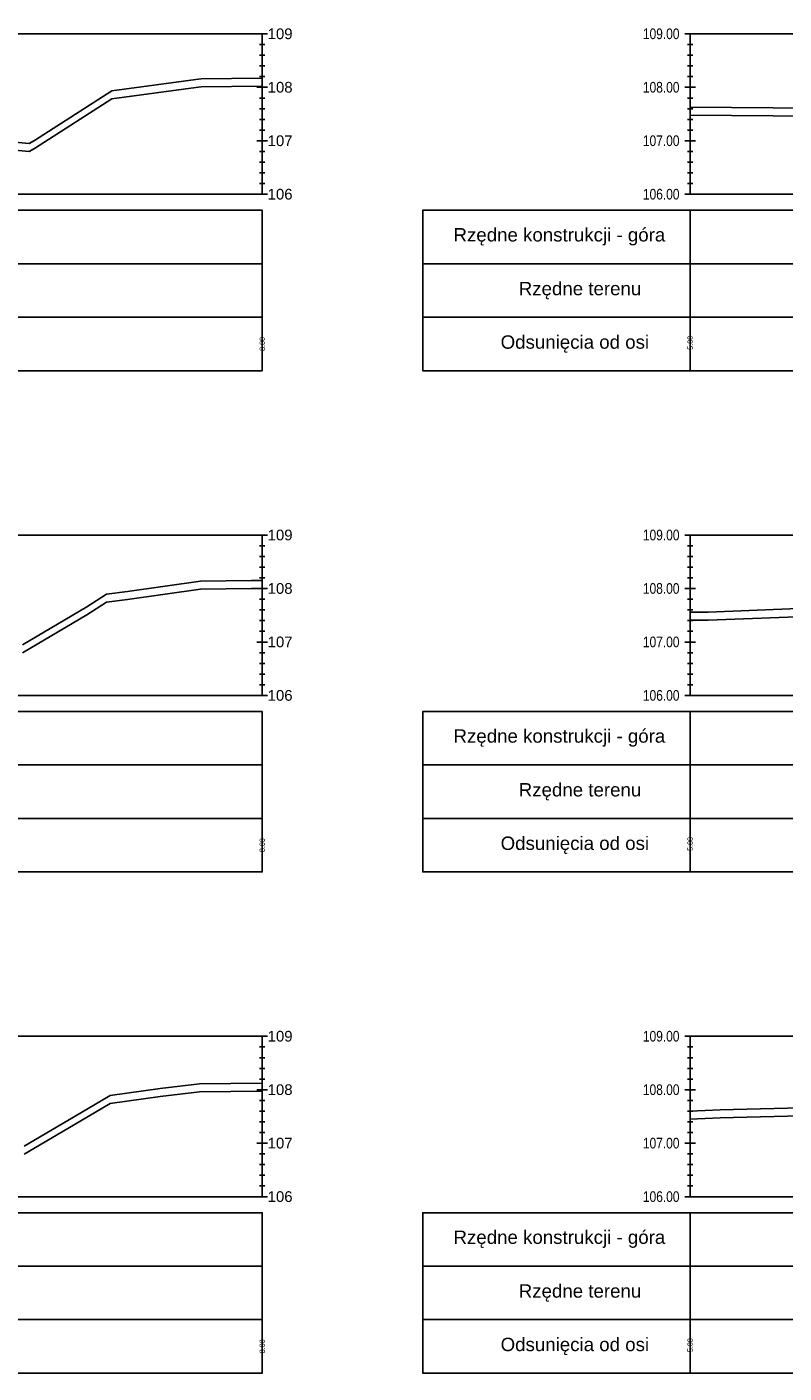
# Model space of a CAD drawing. Extents: x 7537626 to 7538805, y 5722894 to 5725486.
# Tile 38 of 105: x 7538245 to 7538259, y 5725456 to 5725481. Entities that reach past the tile are written whole.
import ezdxf

# ---------------------------------------------------------------- set-up
doc = ezdxf.new("R2010")
doc.units = 0
for name, color, linetype in [('C-DROGI-PROFILE', 7, 'Continuous'), ('C-DROGI-PROFILE-ETYKIETY', 7, 'Continuous'), ('C-POPRZECZKA-widok', 1, 'Continuous')]:
    doc.layers.add(name, color=color, linetype=linetype)
doc.layers.add('C-humus', color=7, linetype='Continuous', true_color=0x003df5)
doc.layers.add('C-Teren', color=7, linetype='Continuous', true_color=0x008521)
doc.styles.add('2mm08', font='arial.ttf', dxfattribs={"width": 0.8})
doc.styles.get("Standard").update_dxf_attribs({"font": 'arial.ttf'})

msp = doc.modelspace()

# ---------------------------------------------------------------- linework, layer by layer
at = {"layer": 'C-DROGI-PROFILE', "color": 1, "linetype": 'Continuous', "lineweight": -3}
for points in [[(7538236.732, 5725476.736), (7538249.732, 5725476.736), (7538249.732, 5725477.736), (7538236.732, 5725477.736)], [(7538257.732, 5725476.736), (7538257.732, 5725477.736), (7538252.732, 5725477.736), (7538252.732, 5725476.736)], [(7538257.732, 5725476.736), (7538270.732, 5725476.736), (7538270.732, 5725477.736), (7538257.732, 5725477.736)], [(7538236.732, 5725475.736), (7538249.732, 5725475.736), (7538249.732, 5725476.736), (7538236.732, 5725476.736)], [(7538257.732, 5725475.736), (7538257.732, 5725476.736), (7538252.732, 5725476.736), (7538252.732, 5725475.736)], [(7538257.732, 5725475.736), (7538270.732, 5725475.736), (7538270.732, 5725476.736), (7538257.732, 5725476.736)], [(7538236.732, 5725474.736), (7538249.732, 5725474.736), (7538249.732, 5725475.736), (7538236.732, 5725475.736)], [(7538257.732, 5725474.736), (7538257.732, 5725475.736), (7538252.732, 5725475.736), (7538252.732, 5725474.736)], [(7538257.732, 5725474.736), (7538270.732, 5725474.736), (7538270.732, 5725475.736), (7538257.732, 5725475.736)], [(7538236.732, 5725467.361), (7538249.732, 5725467.361), (7538249.732, 5725468.361), (7538236.732, 5725468.361)], [(7538257.732, 5725467.361), (7538257.732, 5725468.361), (7538252.732, 5725468.361), (7538252.732, 5725467.361)], [(7538257.732, 5725467.361), (7538270.732, 5725467.361), (7538270.732, 5725468.361), (7538257.732, 5725468.361)], [(7538236.732, 5725466.361), (7538249.732, 5725466.361), (7538249.732, 5725467.361), (7538236.732, 5725467.361)], [(7538257.732, 5725466.361), (7538257.732, 5725467.361), (7538252.732, 5725467.361), (7538252.732, 5725466.361)], [(7538257.732, 5725466.361), (7538270.732, 5725466.361), (7538270.732, 5725467.361), (7538257.732, 5725467.361)], [(7538236.732, 5725465.361), (7538249.732, 5725465.361), (7538249.732, 5725466.361), (7538236.732, 5725466.361)], [(7538257.732, 5725465.361), (7538257.732, 5725466.361), (7538252.732, 5725466.361), (7538252.732, 5725465.361)], [(7538257.732, 5725465.361), (7538270.732, 5725465.361), (7538270.732, 5725466.361), (7538257.732, 5725466.361)], [(7538236.732, 5725457.986), (7538249.732, 5725457.986), (7538249.732, 5725458.986), (7538236.732, 5725458.986)], [(7538257.732, 5725457.986), (7538257.732, 5725458.986), (7538252.732, 5725458.986), (7538252.732, 5725457.986)], [(7538257.732, 5725457.986), (7538270.732, 5725457.986), (7538270.732, 5725458.986), (7538257.732, 5725458.986)], [(7538236.732, 5725456.986), (7538249.732, 5725456.986), (7538249.732, 5725457.986), (7538236.732, 5725457.986)], [(7538257.732, 5725456.986), (7538257.732, 5725457.986), (7538252.732, 5725457.986), (7538252.732, 5725456.986)], [(7538257.732, 5725456.986), (7538270.732, 5725456.986), (7538270.732, 5725457.986), (7538257.732, 5725457.986)], [(7538236.732, 5725455.986), (7538249.732, 5725455.986), (7538249.732, 5725456.986), (7538236.732, 5725456.986)], [(7538257.732, 5725455.986), (7538257.732, 5725456.986), (7538252.732, 5725456.986), (7538252.732, 5725455.986)], [(7538257.732, 5725455.986), (7538270.732, 5725455.986), (7538270.732, 5725456.986), (7538257.732, 5725456.986)]]:
    msp.add_3dface(points, dxfattribs=at)
at = {"layer": 'C-humus'}
for p, q in [((7538246.922, 5725479.823), (7538248.49, 5725480.031)), ((7538248.49, 5725480.031), (7538248.588, 5725480.045)), ((7538248.588, 5725480.045), (7538249.732, 5725480.059)), ((7538245.472, 5725478.894), (7538246.922, 5725479.823)), ((7538257.732, 5725479.518), (7538260.494, 5725479.495)), ((7538245.375, 5725478.836), (7538245.472, 5725478.894)), ((7538245.042, 5725478.865), (7538245.375, 5725478.836)), ((7538247.213, 5725470.458), (7538248.577, 5725470.649)), ((7538248.577, 5725470.649), (7538249.533, 5725470.661)), ((7538249.533, 5725470.661), (7538249.732, 5725470.663)), ((7538246.45, 5725470.171), (7538246.817, 5725470.406)), ((7538246.817, 5725470.406), (7538247.213, 5725470.458)), ((7538245.251, 5725469.461), (7538246.45, 5725470.171)), ((7538258.069, 5725470.072), (7538261.076, 5725470.186)), ((7538257.732, 5725470.069), (7538258.069, 5725470.072)), ((7538246.094, 5725460.561), (7538246.89, 5725461.031)), ((7538246.89, 5725461.031), (7538247.824, 5725461.161)), ((7538247.824, 5725461.161), (7538248.556, 5725461.248)), ((7538248.556, 5725461.248), (7538249.732, 5725461.259)), ((7538258.292, 5725460.761), (7538261.03, 5725460.825)), ((7538245.283, 5725460.082), (7538246.094, 5725460.561)), ((7538257.732, 5725460.733), (7538258.292, 5725460.761))]:
    msp.add_line(p, q, dxfattribs=at)
at = {"layer": 'C-POPRZECZKA-widok', "color": 1, "linetype": 'Continuous', "lineweight": -3}
for p, q in [((7538236.632, 5725481.036), (7538249.832, 5725481.036)), ((7538249.732, 5725478.036), (7538249.732, 5725481.036)), ((7538257.632, 5725481.036), (7538270.832, 5725481.036)), ((7538257.732, 5725478.036), (7538257.732, 5725481.036)), ((7538249.682, 5725480.836), (7538249.782, 5725480.836)), ((7538257.682, 5725480.836), (7538257.782, 5725480.836)), ((7538249.682, 5725480.636), (7538249.782, 5725480.636)), ((7538249.682, 5725480.436), (7538249.782, 5725480.436)), ((7538257.682, 5725480.636), (7538257.782, 5725480.636)), ((7538257.682, 5725480.436), (7538257.782, 5725480.436)), ((7538249.682, 5725480.236), (7538249.782, 5725480.236)), ((7538257.682, 5725480.236), (7538257.782, 5725480.236)), ((7538249.632, 5725480.036), (7538249.832, 5725480.036)), ((7538249.682, 5725480.036), (7538249.782, 5725480.036)), ((7538257.632, 5725480.036), (7538257.832, 5725480.036)), ((7538257.682, 5725480.036), (7538257.782, 5725480.036)), ((7538249.682, 5725479.836), (7538249.782, 5725479.836)), ((7538257.682, 5725479.836), (7538257.782, 5725479.836)), ((7538249.682, 5725479.636), (7538249.782, 5725479.636)), ((7538249.682, 5725479.436), (7538249.782, 5725479.436)), ((7538257.682, 5725479.636), (7538257.782, 5725479.636)), ((7538257.682, 5725479.436), (7538257.782, 5725479.436)), ((7538249.682, 5725479.236), (7538249.782, 5725479.236)), ((7538257.682, 5725479.236), (7538257.782, 5725479.236)), ((7538249.632, 5725479.036), (7538249.832, 5725479.036)), ((7538249.682, 5725479.036), (7538249.782, 5725479.036)), ((7538257.632, 5725479.036), (7538257.832, 5725479.036)), ((7538257.682, 5725479.036), (7538257.782, 5725479.036)), ((7538249.682, 5725478.836), (7538249.782, 5725478.836)), ((7538257.682, 5725478.836), (7538257.782, 5725478.836)), ((7538249.682, 5725478.636), (7538249.782, 5725478.636)), ((7538249.682, 5725478.436), (7538249.782, 5725478.436)), ((7538257.682, 5725478.636), (7538257.782, 5725478.636)), ((7538257.682, 5725478.436), (7538257.782, 5725478.436)), ((7538249.682, 5725478.236), (7538249.782, 5725478.236)), ((7538257.682, 5725478.236), (7538257.782, 5725478.236)), ((7538236.632, 5725478.036), (7538249.832, 5725478.036)), ((7538257.632, 5725478.036), (7538270.832, 5725478.036)), ((7538236.632, 5725471.661), (7538249.832, 5725471.661)), ((7538249.732, 5725468.661), (7538249.732, 5725471.661)), ((7538257.632, 5725471.661), (7538270.832, 5725471.661)), ((7538257.732, 5725468.661), (7538257.732, 5725471.661)), ((7538249.682, 5725471.461), (7538249.782, 5725471.461)), ((7538257.682, 5725471.461), (7538257.782, 5725471.461)), ((7538249.682, 5725471.261), (7538249.782, 5725471.261)), ((7538257.682, 5725471.261), (7538257.782, 5725471.261)), ((7538249.682, 5725471.061), (7538249.782, 5725471.061)), ((7538249.682, 5725470.861), (7538249.782, 5725470.861)), ((7538257.682, 5725471.061), (7538257.782, 5725471.061)), ((7538257.682, 5725470.861), (7538257.782, 5725470.861)), ((7538249.632, 5725470.661), (7538249.832, 5725470.661)), ((7538249.682, 5725470.661), (7538249.782, 5725470.661)), ((7538257.632, 5725470.661), (7538257.832, 5725470.661)), ((7538257.682, 5725470.661), (7538257.782, 5725470.661)), ((7538249.682, 5725470.461), (7538249.782, 5725470.461)), ((7538257.682, 5725470.461), (7538257.782, 5725470.461)), ((7538249.682, 5725470.261), (7538249.782, 5725470.261)), ((7538257.682, 5725470.261), (7538257.782, 5725470.261)), ((7538249.682, 5725470.061), (7538249.782, 5725470.061)), ((7538249.682, 5725469.861), (7538249.782, 5725469.861)), ((7538257.682, 5725470.061), (7538257.782, 5725470.061)), ((7538257.682, 5725469.861), (7538257.782, 5725469.861)), ((7538249.632, 5725469.661), (7538249.832, 5725469.661)), ((7538249.682, 5725469.661), (7538249.782, 5725469.661)), ((7538257.632, 5725469.661), (7538257.832, 5725469.661)), ((7538257.682, 5725469.661), (7538257.782, 5725469.661)), ((7538249.682, 5725469.461), (7538249.782, 5725469.461)), ((7538257.682, 5725469.461), (7538257.782, 5725469.461)), ((7538249.682, 5725469.261), (7538249.782, 5725469.261)), ((7538257.682, 5725469.261), (7538257.782, 5725469.261)), ((7538249.682, 5725469.061), (7538249.782, 5725469.061)), ((7538249.682, 5725468.861), (7538249.782, 5725468.861)), ((7538257.682, 5725469.061), (7538257.782, 5725469.061)), ((7538257.682, 5725468.861), (7538257.782, 5725468.861)), ((7538236.632, 5725468.661), (7538249.832, 5725468.661)), ((7538257.632, 5725468.661), (7538270.832, 5725468.661)), ((7538236.632, 5725462.286), (7538249.832, 5725462.286)), ((7538249.732, 5725459.286), (7538249.732, 5725462.286)), ((7538257.632, 5725462.286), (7538270.832, 5725462.286)), ((7538257.732, 5725459.286), (7538257.732, 5725462.286)), ((7538249.682, 5725462.086), (7538249.782, 5725462.086)), ((7538257.682, 5725462.086), (7538257.782, 5725462.086)), ((7538249.682, 5725461.886), (7538249.782, 5725461.886)), ((7538257.682, 5725461.886), (7538257.782, 5725461.886)), ((7538249.682, 5725461.686), (7538249.782, 5725461.686)), ((7538257.682, 5725461.686), (7538257.782, 5725461.686)), ((7538249.632, 5725461.286), (7538249.832, 5725461.286)), ((7538249.682, 5725461.486), (7538249.782, 5725461.486)), ((7538249.682, 5725461.286), (7538249.782, 5725461.286)), ((7538257.632, 5725461.286), (7538257.832, 5725461.286)), ((7538257.682, 5725461.486), (7538257.782, 5725461.486)), ((7538257.682, 5725461.286), (7538257.782, 5725461.286)), ((7538249.682, 5725461.086), (7538249.782, 5725461.086)), ((7538257.682, 5725461.086), (7538257.782, 5725461.086)), ((7538249.682, 5725460.886), (7538249.782, 5725460.886)), ((7538257.682, 5725460.886), (7538257.782, 5725460.886)), ((7538249.682, 5725460.686), (7538249.782, 5725460.686)), ((7538257.682, 5725460.686), (7538257.782, 5725460.686)), ((7538249.632, 5725460.286), (7538249.832, 5725460.286)), ((7538249.682, 5725460.486), (7538249.782, 5725460.486)), ((7538249.682, 5725460.286), (7538249.782, 5725460.286)), ((7538257.632, 5725460.286), (7538257.832, 5725460.286)), ((7538257.682, 5725460.486), (7538257.782, 5725460.486)), ((7538257.682, 5725460.286), (7538257.782, 5725460.286)), ((7538249.682, 5725460.086), (7538249.782, 5725460.086)), ((7538257.682, 5725460.086), (7538257.782, 5725460.086)), ((7538249.682, 5725459.886), (7538249.782, 5725459.886)), ((7538257.682, 5725459.886), (7538257.782, 5725459.886)), ((7538249.682, 5725459.686), (7538249.782, 5725459.686)), ((7538257.682, 5725459.686), (7538257.782, 5725459.686)), ((7538236.632, 5725459.286), (7538249.832, 5725459.286)), ((7538249.682, 5725459.486), (7538249.782, 5725459.486)), ((7538257.632, 5725459.286), (7538270.832, 5725459.286)), ((7538257.682, 5725459.486), (7538257.782, 5725459.486))]:
    msp.add_line(p, q, dxfattribs=at)
at = {"layer": 'C-Teren'}
for p, q in [((7538246.922, 5725479.973), (7538248.49, 5725480.181)), ((7538248.49, 5725480.181), (7538248.588, 5725480.195)), ((7538248.588, 5725480.195), (7538249.732, 5725480.209)), ((7538245.472, 5725479.044), (7538246.922, 5725479.973)), ((7538257.732, 5725479.668), (7538260.494, 5725479.645)), ((7538245.042, 5725479.015), (7538245.375, 5725478.986)), ((7538245.375, 5725478.986), (7538245.472, 5725479.044)), ((7538246.817, 5725470.556), (7538247.213, 5725470.608)), ((7538247.213, 5725470.608), (7538248.577, 5725470.799)), ((7538248.577, 5725470.799), (7538249.533, 5725470.811)), ((7538249.533, 5725470.811), (7538249.732, 5725470.813)), ((7538246.45, 5725470.321), (7538246.817, 5725470.556)), ((7538258.069, 5725470.222), (7538261.076, 5725470.336)), ((7538245.251, 5725469.611), (7538246.45, 5725470.321)), ((7538257.732, 5725470.219), (7538258.069, 5725470.222)), ((7538246.89, 5725461.181), (7538247.824, 5725461.311)), ((7538247.824, 5725461.311), (7538248.556, 5725461.398)), ((7538248.556, 5725461.398), (7538249.732, 5725461.409)), ((7538246.094, 5725460.711), (7538246.89, 5725461.181)), ((7538257.732, 5725460.883), (7538258.292, 5725460.911)), ((7538258.292, 5725460.911), (7538261.03, 5725460.975)), ((7538245.283, 5725460.232), (7538246.094, 5725460.711))]:
    msp.add_line(p, q, dxfattribs=at)

# ---------------------------------------------------------------- texts
at = {"layer": 'C-DROGI-PROFILE', "color": 2}
for s, p in [('Rzędne konstrukcji - góra', (7538253.307, 5725477.153)), ('Rzędne terenu', (7538254.527, 5725476.147)), ('Odsunięcia od osi', (7538254.188, 5725475.147)), ('Rzędne konstrukcji - góra', (7538253.307, 5725467.778)), ('Rzędne terenu', (7538254.527, 5725466.772)), ('Odsunięcia od osi', (7538254.188, 5725465.772)), ('Rzędne konstrukcji - góra', (7538253.307, 5725458.403)), ('Rzędne terenu', (7538254.527, 5725457.397)), ('Odsunięcia od osi', (7538254.188, 5725456.397))]:
    msp.add_text(s, height=0.25, dxfattribs=at).set_placement(p)
at = {"layer": 'C-DROGI-PROFILE-ETYKIETY', "color": 7, "linetype": 'Continuous', "lineweight": -3, "char_height": 0.1, "attachment_point": 5, "rotation": 90, "style": '2mm08'}
for s, insert in [('-5.00', (7538257.732, 5725475.236)), ('8.00', (7538249.732, 5725475.236)), ('8.00', (7538249.732, 5725465.861)), ('-5.00', (7538257.732, 5725465.861)), ('8.00', (7538249.732, 5725456.486)), ('-5.00', (7538257.732, 5725456.486))]:
    msp.add_mtext(s, dxfattribs=dict(at, insert=insert))
at = {"layer": 'C-POPRZECZKA-widok', "color": 1, "linetype": 'Continuous', "lineweight": -3, "char_height": 0.2, "attachment_point": 4}
for s, insert in [('109', (7538249.832, 5725481.036)), ('108', (7538249.832, 5725480.036)), ('107', (7538249.832, 5725479.036)), ('106', (7538249.832, 5725478.036)), ('109', (7538249.832, 5725471.661)), ('108', (7538249.832, 5725470.661)), ('107', (7538249.832, 5725469.661)), ('106', (7538249.832, 5725468.661)), ('109', (7538249.832, 5725462.286)), ('108', (7538249.832, 5725461.286)), ('107', (7538249.832, 5725460.286)), ('106', (7538249.832, 5725459.286))]:
    msp.add_mtext(s, dxfattribs=dict(at, insert=insert))
at = {"layer": 'C-POPRZECZKA-widok', "color": 1, "linetype": 'Continuous', "lineweight": -3, "char_height": 0.2, "attachment_point": 6, "style": '2mm08'}
for s, insert in [('109.00', (7538257.532, 5725481.036)), ('108.00', (7538257.532, 5725480.036)), ('107.00', (7538257.532, 5725479.036)), ('106.00', (7538257.532, 5725478.036)), ('109.00', (7538257.532, 5725471.661)), ('108.00', (7538257.532, 5725470.661)), ('107.00', (7538257.532, 5725469.661)), ('106.00', (7538257.532, 5725468.661)), ('109.00', (7538257.532, 5725462.286)), ('108.00', (7538257.532, 5725461.286)), ('107.00', (7538257.532, 5725460.286)), ('106.00', (7538257.532, 5725459.286))]:
    msp.add_mtext(s, dxfattribs=dict(at, insert=insert))

doc.saveas('drawing.dxf')
